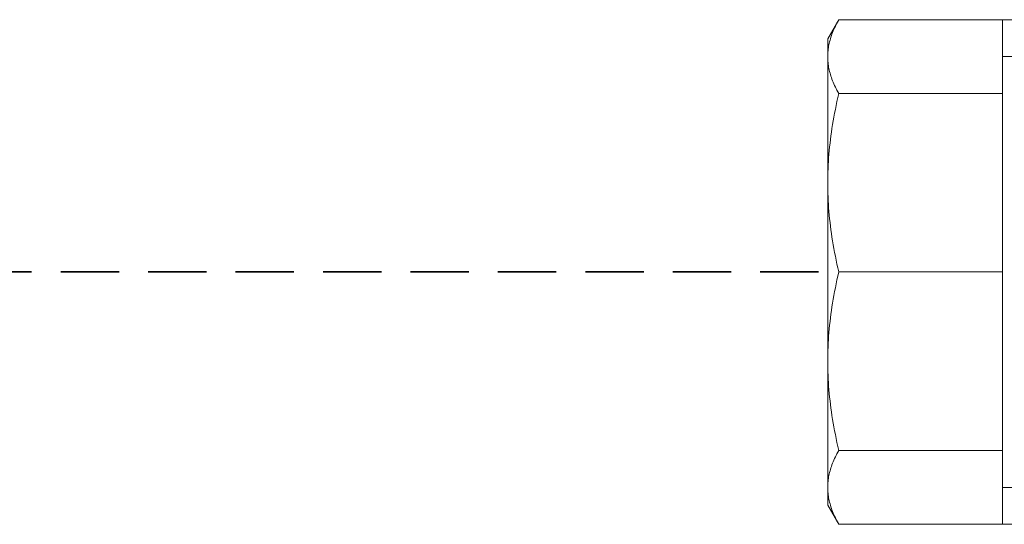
# Model space of a CAD drawing. Header units: millimetres. Extents: x 14365 to 105143, y -126377 to -22383.
# Tile 141 of 191: x 71439 to 71507, y -119822 to -119787. Entities that reach past the tile are written whole.
import ezdxf

# ---------------------------------------------------------------- set-up
doc = ezdxf.new("R2010")
doc.units = ezdxf.units.MM
doc.linetypes.add('ČÁRKOVANÁ', pattern=[0.75, 0.5, -0.25])
doc.layers.add('UT_POTRUBI - ZPÁTEČKA', color=5, linetype='ČÁRKOVANÁ', lineweight=35)
doc.layers.add('UT_ZARIZENI - ARMATURY', color=6, linetype='Continuous', lineweight=5)

msp = doc.modelspace()

# ---------------------------------------------------------------- linework, layer by layer
at = {"layer": 'UT_POTRUBI - ZPÁTEČKA', "linetype": 'ČÁRKOVANÁ', "ltscale": 8}
msp.add_line((71243.935, -119804.462), (71494.565, -119804.462), dxfattribs=at)
at = {"layer": 'UT_ZARIZENI - ARMATURY'}
for p, q in [((71494.565, -119788.462), (71495.326, -119787.144)), ((71495.035, -119787.703), (71495.087, -119787.593)), ((71495.087, -119787.593), (71495.142, -119787.482)), ((71495.142, -119787.482), (71495.2, -119787.37)), ((71495.2, -119787.37), (71495.262, -119787.258)), ((71495.262, -119787.258), (71495.326, -119787.144)), ((71495.326, -119787.144), (71506.565, -119787.144)), ((71506.565, -119787.144), (71506.565, -119787.162)), ((71506.565, -119787.162), (71506.565, -119787.863)), ((71506.565, -119787.162), (71511.065, -119787.162)), ((71494.75, -119788.45), (71494.782, -119788.345)), ((71494.782, -119788.345), (71494.817, -119788.24)), ((71494.817, -119788.24), (71494.855, -119788.134)), ((71494.855, -119788.134), (71494.896, -119788.027)), ((71494.896, -119788.027), (71494.939, -119787.92)), ((71494.939, -119787.92), (71494.986, -119787.811)), ((71494.986, -119787.811), (71495.035, -119787.703)), ((71506.565, -119787.863), (71506.565, -119792.216)), ((71494.565, -119788.462), (71494.565, -119789.68)), ((71494.611, -119789.069), (71494.627, -119788.967)), ((71494.627, -119788.967), (71494.647, -119788.864)), ((71494.647, -119788.864), (71494.668, -119788.761)), ((71494.668, -119788.761), (71494.693, -119788.658)), ((71494.693, -119788.658), (71494.72, -119788.554)), ((71494.72, -119788.554), (71494.75, -119788.45)), ((71494.565, -119789.68), (71494.566, -119789.578)), ((71494.565, -119789.68), (71494.565, -119798.339)), ((71494.566, -119789.781), (71494.565, -119789.68)), ((71494.566, -119789.578), (71494.57, -119789.477)), ((71494.57, -119789.477), (71494.576, -119789.375)), ((71494.576, -119789.375), (71494.585, -119789.274)), ((71494.585, -119789.274), (71494.597, -119789.172)), ((71494.597, -119789.172), (71494.611, -119789.069)), ((71511.179, -119789.672), (71506.565, -119789.672)), ((71494.57, -119789.883), (71494.566, -119789.781)), ((71494.576, -119789.985), (71494.57, -119789.883)), ((71494.585, -119790.086), (71494.576, -119789.985)), ((71494.597, -119790.188), (71494.585, -119790.086)), ((71494.611, -119790.29), (71494.597, -119790.188)), ((71494.627, -119790.393), (71494.611, -119790.29)), ((71494.647, -119790.495), (71494.627, -119790.393)), ((71494.668, -119790.598), (71494.647, -119790.495)), ((71494.693, -119790.702), (71494.668, -119790.598)), ((71494.72, -119790.806), (71494.693, -119790.702)), ((71494.75, -119790.91), (71494.72, -119790.806)), ((71494.782, -119791.015), (71494.75, -119790.91)), ((71494.817, -119791.12), (71494.782, -119791.015)), ((71494.855, -119791.226), (71494.817, -119791.12)), ((71494.896, -119791.333), (71494.855, -119791.226)), ((71494.939, -119791.44), (71494.896, -119791.333)), ((71494.986, -119791.548), (71494.939, -119791.44)), ((71495.035, -119791.657), (71494.986, -119791.548)), ((71495.087, -119791.767), (71495.035, -119791.657)), ((71495.142, -119791.878), (71495.087, -119791.767)), ((71495.2, -119791.99), (71495.142, -119791.878)), ((71495.262, -119792.102), (71495.2, -119791.99)), ((71495.326, -119792.216), (71495.262, -119792.102)), ((71495.262, -119792.491), (71495.326, -119792.216)), ((71495.326, -119792.216), (71506.565, -119792.216)), ((71506.565, -119792.216), (71506.565, -119804.462)), ((71495.087, -119793.3), (71495.142, -119793.033)), ((71495.142, -119793.033), (71495.2, -119792.763)), ((71495.2, -119792.763), (71495.262, -119792.491)), ((71494.986, -119793.828), (71495.035, -119793.565)), ((71495.035, -119793.565), (71495.087, -119793.3)), ((71494.855, -119794.606), (71494.896, -119794.348)), ((71494.896, -119794.348), (71494.939, -119794.089)), ((71494.939, -119794.089), (71494.986, -119793.828)), ((71494.75, -119795.369), (71494.782, -119795.116)), ((71494.782, -119795.116), (71494.817, -119794.862)), ((71494.817, -119794.862), (71494.855, -119794.606)), ((71494.693, -119795.872), (71494.72, -119795.621)), ((71494.72, -119795.621), (71494.75, -119795.369)), ((71494.627, -119796.618), (71494.647, -119796.37)), ((71494.647, -119796.37), (71494.668, -119796.121)), ((71494.668, -119796.121), (71494.693, -119795.872)), ((71494.585, -119797.358), (71494.597, -119797.112)), ((71494.597, -119797.112), (71494.611, -119796.865)), ((71494.611, -119796.865), (71494.627, -119796.618)), ((71494.57, -119797.849), (71494.576, -119797.604)), ((71494.576, -119797.604), (71494.585, -119797.358)), ((71494.565, -119798.339), (71494.566, -119798.094)), ((71494.565, -119798.339), (71494.565, -119810.585)), ((71494.566, -119798.584), (71494.565, -119798.339)), ((71494.566, -119798.094), (71494.57, -119797.849)), ((71494.57, -119798.829), (71494.566, -119798.584)), ((71494.576, -119799.075), (71494.57, -119798.829)), ((71494.585, -119799.32), (71494.576, -119799.075)), ((71494.597, -119799.566), (71494.585, -119799.32)), ((71494.611, -119799.813), (71494.597, -119799.566)), ((71494.627, -119800.06), (71494.611, -119799.813)), ((71494.647, -119800.308), (71494.627, -119800.06)), ((71494.668, -119800.557), (71494.647, -119800.308)), ((71494.693, -119800.806), (71494.668, -119800.557)), ((71494.72, -119801.057), (71494.693, -119800.806)), ((71494.75, -119801.309), (71494.72, -119801.057)), ((71494.782, -119801.562), (71494.75, -119801.309)), ((71494.817, -119801.816), (71494.782, -119801.562)), ((71494.855, -119802.072), (71494.817, -119801.816)), ((71494.896, -119802.33), (71494.855, -119802.072)), ((71494.939, -119802.589), (71494.896, -119802.33)), ((71494.986, -119802.85), (71494.939, -119802.589)), ((71495.035, -119803.113), (71494.986, -119802.85)), ((71495.087, -119803.378), (71495.035, -119803.113)), ((71495.142, -119803.645), (71495.087, -119803.378)), ((71495.2, -119803.915), (71495.142, -119803.645)), ((71495.262, -119804.187), (71495.2, -119803.915)), ((71495.326, -119804.462), (71495.262, -119804.187)), ((71495.262, -119804.737), (71495.326, -119804.462)), ((71495.326, -119804.462), (71506.565, -119804.462)), ((71506.565, -119804.462), (71506.565, -119816.708)), ((71495.142, -119805.279), (71495.2, -119805.009)), ((71495.2, -119805.009), (71495.262, -119804.737)), ((71494.986, -119806.074), (71495.035, -119805.811)), ((71495.035, -119805.811), (71495.087, -119805.546)), ((71495.087, -119805.546), (71495.142, -119805.279)), ((71494.855, -119806.852), (71494.896, -119806.594)), ((71494.896, -119806.594), (71494.939, -119806.335)), ((71494.939, -119806.335), (71494.986, -119806.074)), ((71494.782, -119807.362), (71494.817, -119807.108)), ((71494.817, -119807.108), (71494.855, -119806.852)), ((71494.693, -119808.118), (71494.72, -119807.867)), ((71494.72, -119807.867), (71494.75, -119807.615)), ((71494.75, -119807.615), (71494.782, -119807.362)), ((71494.627, -119808.864), (71494.647, -119808.616)), ((71494.647, -119808.616), (71494.668, -119808.367)), ((71494.668, -119808.367), (71494.693, -119808.118)), ((71494.597, -119809.358), (71494.611, -119809.111)), ((71494.611, -119809.111), (71494.627, -119808.864)), ((71494.57, -119810.095), (71494.576, -119809.849)), ((71494.576, -119809.849), (71494.585, -119809.604)), ((71494.585, -119809.604), (71494.597, -119809.358)), ((71494.565, -119810.585), (71494.566, -119810.34)), ((71494.565, -119810.585), (71494.565, -119819.244)), ((71494.565, -119810.585), (71494.566, -119810.83)), ((71494.566, -119810.34), (71494.57, -119810.095)), ((71494.566, -119810.83), (71494.57, -119811.075)), ((71494.57, -119811.075), (71494.576, -119811.32)), ((71494.576, -119811.32), (71494.585, -119811.566)), ((71494.585, -119811.566), (71494.597, -119811.812)), ((71494.597, -119811.812), (71494.611, -119812.059)), ((71494.611, -119812.059), (71494.627, -119812.306)), ((71494.627, -119812.306), (71494.647, -119812.554)), ((71494.647, -119812.554), (71494.668, -119812.803)), ((71494.668, -119812.803), (71494.693, -119813.052)), ((71494.693, -119813.052), (71494.72, -119813.303)), ((71494.72, -119813.303), (71494.75, -119813.555)), ((71494.75, -119813.555), (71494.782, -119813.808)), ((71494.782, -119813.808), (71494.817, -119814.062)), ((71494.817, -119814.062), (71494.855, -119814.318)), ((71494.855, -119814.318), (71494.896, -119814.576)), ((71494.896, -119814.576), (71494.939, -119814.835)), ((71494.939, -119814.835), (71494.986, -119815.096)), ((71494.986, -119815.096), (71495.035, -119815.359)), ((71495.035, -119815.359), (71495.087, -119815.624)), ((71495.087, -119815.624), (71495.142, -119815.891)), ((71495.142, -119815.891), (71495.2, -119816.161)), ((71495.2, -119816.161), (71495.262, -119816.433)), ((71495.262, -119816.433), (71495.326, -119816.708)), ((71495.262, -119816.822), (71495.326, -119816.708)), ((71495.326, -119816.708), (71506.565, -119816.708)), ((71506.565, -119816.708), (71506.565, -119821.061)), ((71494.939, -119817.484), (71494.986, -119817.376)), ((71494.986, -119817.376), (71495.035, -119817.267)), ((71495.035, -119817.267), (71495.087, -119817.157)), ((71495.087, -119817.157), (71495.142, -119817.046)), ((71495.142, -119817.046), (71495.2, -119816.934)), ((71495.2, -119816.934), (71495.262, -119816.822)), ((71494.72, -119818.118), (71494.75, -119818.014)), ((71494.75, -119818.014), (71494.782, -119817.909)), ((71494.782, -119817.909), (71494.817, -119817.804)), ((71494.817, -119817.804), (71494.855, -119817.698)), ((71494.855, -119817.698), (71494.896, -119817.591)), ((71494.896, -119817.591), (71494.939, -119817.484)), ((71494.585, -119818.838), (71494.597, -119818.736)), ((71494.597, -119818.736), (71494.611, -119818.634)), ((71494.611, -119818.634), (71494.627, -119818.531)), ((71494.627, -119818.531), (71494.647, -119818.429)), ((71494.647, -119818.429), (71494.668, -119818.326)), ((71494.668, -119818.326), (71494.693, -119818.222)), ((71494.693, -119818.222), (71494.72, -119818.118)), ((71494.565, -119819.244), (71494.566, -119819.143)), ((71494.565, -119819.244), (71494.565, -119820.462)), ((71494.566, -119819.346), (71494.565, -119819.244)), ((71494.566, -119819.143), (71494.57, -119819.041)), ((71494.57, -119819.447), (71494.566, -119819.346)), ((71494.57, -119819.041), (71494.576, -119818.939)), ((71494.576, -119819.549), (71494.57, -119819.447)), ((71494.576, -119818.939), (71494.585, -119818.838)), ((71506.565, -119819.252), (71511.179, -119819.252)), ((71494.585, -119819.651), (71494.576, -119819.549)), ((71494.597, -119819.752), (71494.585, -119819.651)), ((71494.611, -119819.855), (71494.597, -119819.752)), ((71494.627, -119819.957), (71494.611, -119819.855)), ((71494.647, -119820.06), (71494.627, -119819.957)), ((71494.668, -119820.163), (71494.647, -119820.06)), ((71494.565, -119820.462), (71495.326, -119821.78)), ((71494.693, -119820.266), (71494.668, -119820.163)), ((71494.72, -119820.37), (71494.693, -119820.266)), ((71494.75, -119820.474), (71494.72, -119820.37)), ((71494.782, -119820.579), (71494.75, -119820.474)), ((71494.817, -119820.684), (71494.782, -119820.579)), ((71494.855, -119820.79), (71494.817, -119820.684)), ((71494.896, -119820.897), (71494.855, -119820.79)), ((71494.939, -119821.004), (71494.896, -119820.897)), ((71494.986, -119821.113), (71494.939, -119821.004)), ((71495.035, -119821.222), (71494.986, -119821.113)), ((71495.087, -119821.331), (71495.035, -119821.222)), ((71495.142, -119821.442), (71495.087, -119821.331)), ((71495.2, -119821.554), (71495.142, -119821.442)), ((71506.565, -119821.061), (71506.565, -119821.762)), ((71495.262, -119821.666), (71495.2, -119821.554)), ((71495.326, -119821.78), (71495.262, -119821.666)), ((71495.326, -119821.78), (71506.565, -119821.78)), ((71506.565, -119821.762), (71506.565, -119821.78)), ((71511.065, -119821.762), (71506.565, -119821.762))]:
    msp.add_line(p, q, dxfattribs=at)

doc.saveas('drawing.dxf')
